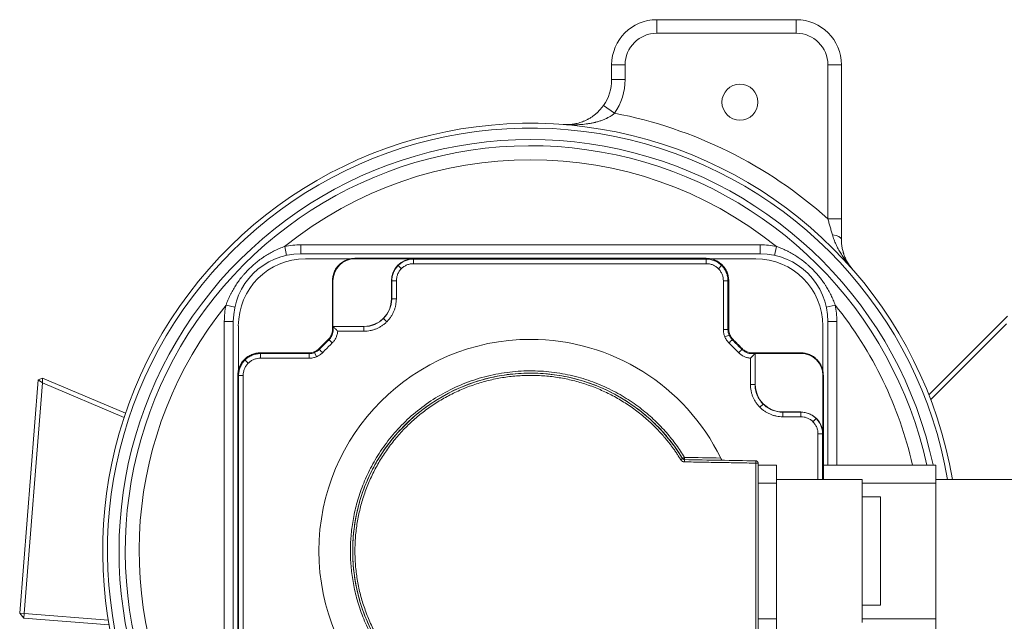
# Model space of a CAD drawing. Header units: millimetres. Extents: x -170 to 6906, y -2212 to 4257.
# Tile 17 of 256: x 573 to 791, y 1731 to 1865. Entities that reach past the tile are written whole.
import ezdxf

# ---------------------------------------------------------------- set-up
doc = ezdxf.new("R2010")
doc.units = ezdxf.units.MM
doc.layers.add('1轮廓实线层', color=7, linetype='Continuous', lineweight=18)

msp = doc.modelspace()

# ---------------------------------------------------------------- linework, layer by layer
at = {"layer": '1轮廓实线层', "color": 0}
for p, q in [((745.08, 1864.96), (714.08, 1864.96)), ((714.08, 1864.96), (714.08, 1861.96)), ((714.08, 1864.96), (745.08, 1864.96)), ((745.08, 1864.96), (745.08, 1861.96)), ((745.08, 1861.96), (714.08, 1861.96)), ((704.08, 1854.96), (704.08, 1851.66)), ((704.08, 1851.66), (704.08, 1854.96)), ((704.08, 1854.96), (707.08, 1854.96)), ((707.08, 1854.96), (707.08, 1851.66)), ((755.08, 1854.96), (752.08, 1854.96)), ((752.08, 1820.75), (752.08, 1854.96)), ((755.08, 1820.75), (755.08, 1854.96)), ((755.08, 1854.96), (755.08, 1820.75)), ((704.08, 1851.66), (707.08, 1851.66)), ((702.27, 1845.91), (704.73, 1844.19)), ((755.08, 1820.75), (752.08, 1820.75)), ((631.9, 1812.62), (631.48, 1814.58)), ((635.08, 1812.96), (635.08, 1814.96)), ((635.08, 1814.96), (737.08, 1814.96)), ((737.08, 1812.96), (737.08, 1814.96)), ((740.27, 1812.62), (740.69, 1814.58)), ((737.08, 1812.96), (635.08, 1812.96)), ((646.31, 1811.85), (636.08, 1811.85)), ((643.55, 1810.5), (643.63, 1810.41)), ((660.08, 1811.84), (647.08, 1811.84)), ((656.63, 1810.41), (656.67, 1810.38)), ((657.39, 1809.66), (656.67, 1810.38)), ((725.08, 1811.79), (660.08, 1811.79)), ((736.08, 1811.85), (725.86, 1811.85)), ((728.5, 1810.38), (727.78, 1809.66)), ((728.5, 1810.38), (728.62, 1810.5)), ((642.21, 1796.84), (642.21, 1806.96)), ((655.21, 1802.96), (655.21, 1806.96)), ((655.26, 1806.96), (655.26, 1802.96)), ((656.28, 1802.96), (656.28, 1806.96)), ((728.89, 1806.96), (728.89, 1796.13)), ((729.91, 1796.13), (729.91, 1806.96)), ((620.42, 1801.14), (618.47, 1801.57)), ((751.74, 1801.14), (753.7, 1801.57)), ((620.08, 1797.96), (618.08, 1797.96)), ((618.08, 1702.89), (618.08, 1797.96)), ((620.08, 1797.96), (620.08, 1695.96)), ((653.41, 1798.63), (653.45, 1798.6)), ((654.17, 1797.88), (653.45, 1798.6)), ((752.08, 1797.96), (754.08, 1797.96)), ((752.08, 1766.01), (752.08, 1797.96)), ((754.08, 1797.96), (754.08, 1766.01)), ((774.52, 1781.66), (791.96, 1799.1)), ((791.72, 1797.44), (774.91, 1780.64)), ((621.2, 1796.96), (621.2, 1786.74)), ((642.02, 1794.91), (641.86, 1794.98)), ((642.26, 1796.79), (642.21, 1796.84)), ((642.21, 1796.84), (649.08, 1796.84)), ((649.08, 1796.79), (642.26, 1796.79)), ((643.26, 1795.77), (649.08, 1795.77)), ((730.15, 1794.91), (729.21, 1794.53)), ((730.15, 1794.91), (730.31, 1794.98)), ((750.97, 1786.74), (750.97, 1796.96)), ((626.08, 1790.79), (636.92, 1790.79)), ((638.07, 1791.19), (638.13, 1791.03)), ((638.52, 1790.09), (638.13, 1791.03)), ((734.1, 1791.19), (734.04, 1791.03)), ((735.91, 1790.79), (735.96, 1790.84)), ((735.91, 1783.96), (735.91, 1790.79)), ((735.96, 1790.84), (735.96, 1783.96)), ((746.08, 1790.84), (735.96, 1790.84)), ((622.67, 1789.38), (622.55, 1789.5)), ((623.39, 1788.66), (622.67, 1789.38)), ((626.08, 1789.77), (636.92, 1789.77)), ((734.89, 1789.79), (734.89, 1783.96)), ((749.62, 1789.5), (749.53, 1789.41)), ((572.65, 1733.13), (576.73, 1784.96)), ((577.68, 1784.29), (573.65, 1733.06)), ((577.71, 1785.36), (576.73, 1784.96)), ((576.73, 1784.96), (577.68, 1784.29)), ((577.71, 1785.36), (577.68, 1784.29)), ((595.82, 1776.59), (577.68, 1784.29)), ((577.71, 1785.36), (596.14, 1777.54)), ((621.26, 1720.96), (621.26, 1785.96)), ((750.96, 1772.96), (750.96, 1785.96)), ((737, 1778.88), (737.72, 1779.6)), ((737.75, 1779.63), (737.72, 1779.6)), ((742.08, 1777.84), (746.08, 1777.84)), ((746.08, 1777.79), (742.08, 1777.79)), ((742.08, 1776.77), (746.08, 1776.77)), ((749.5, 1776.38), (748.78, 1775.66)), ((749.53, 1776.41), (749.5, 1776.38)), ((750.91, 1762.84), (750.91, 1772.96)), ((736.09, 1766.97), (720.25, 1767.25)), ((736.58, 1766.47), (736.58, 1727.45)), ((740.67, 1766.04), (736.58, 1766.04)), ((740.67, 1762.04), (740.67, 1766.04)), ((776.08, 1762.01), (776.08, 1766.01)), ((759.72, 1762.84), (740.67, 1762.84)), ((740.67, 1731.91), (740.67, 1762.04)), ((759.72, 1762.84), (759.72, 1731.09)), ((796.48, 1762.84), (776.08, 1762.84)), ((776.08, 1731.91), (776.08, 1762.01)), ((763.78, 1758.96), (759.72, 1758.96)), ((763.78, 1734.96), (763.78, 1758.96)), ((759.72, 1734.96), (763.78, 1734.96)), ((572.65, 1733.13), (573.57, 1732.06)), ((572.65, 1733.13), (573.65, 1733.06)), ((573.57, 1732.06), (573.65, 1733.06)), ((592.51, 1730.57), (573.57, 1732.06)), ((573.65, 1733.06), (592.34, 1731.59)), ((740.67, 1727.91), (740.67, 1731.91)), ((776.08, 1727.91), (776.08, 1731.91))]:
    msp.add_line(p, q, dxfattribs=at)
msp.add_circle((732.57, 1846.66), 4, dxfattribs=at)
for centre, radius, start, end in [((714.08, 1854.96), 10, 90, 180), ((714.08, 1854.96), 10, 90, 180), ((745.08, 1854.96), 10, 0, 90), ((745.08, 1854.96), 10, 0, 90), ((714.08, 1854.96), 7, 90, 180), ((745.08, 1854.96), 7, 0, 90), ((694.08, 1851.66), 10, 324.9495, 0), ((694.08, 1851.66), 10, 324.9495, 0), ((694.08, 1851.66), 13, 324.9495, 0), ((686.08, 1746.96), 99, 48.1897, 79.146), ((686.08, 1746.96), 95, 9.6217, 209.7302), ((686.08, 1746.96), 95, 9.6217, 209.7302), ((686.08, 1746.96), 93.94, 9.732, 209.7302), ((686.08, 1746.96), 91.38, 12.0665, 208.6347), ((686.08, 1746.96), 90, 12.2203, 209.0205), ((686.08, 1746.96), 86.91, 51.0751, 128.9249), ((635.08, 1797.96), 17, 90, 102.245), ((737.08, 1797.96), 17, 77.755, 90), ((635.08, 1797.96), 15, 90, 180), ((737.08, 1797.96), 15, 0, 90), ((636.08, 1796.96), 14.89, 90, 180), ((647.08, 1806.96), 4.88, 90, 180), ((660.08, 1806.96), 4.88, 90, 180), ((736.08, 1796.96), 14.89, 360, 90), ((686.08, 1746.96), 86.91, 141.0751, 209.9933), ((635.08, 1797.96), 17, 167.755, 180), ((649.08, 1802.96), 6.12, 270, 0), ((649.08, 1802.96), 6.17, 270, 0), ((737.08, 1797.96), 17, 0, 12.245), ((686.08, 1746.96), 86.91, 12.6895, 38.9249), ((686.08, 1746.96), 47, 90, 270), ((686.08, 1746.96), 47, 26.0558, 90), ((746.08, 1785.96), 4.88, 360, 90), ((686.08, 1746.96), 39.5, 31.3071, 328.6929), ((686.08, 1746.96), 39.5, 105.656, 107.3253), ((742.08, 1783.96), 6.12, 180, 270), ((746.08, 1772.96), 4.88, 360, 90), ((720.26, 1767.75), 0.5, 211.3071, 269)]:
    msp.add_arc(centre, radius, start, end, dxfattribs=at)
msp.add_ellipse((752.08, 1816.13), major_axis=(3, 0), ratio=0.372582, start_param=0, end_param=1.229208, dxfattribs=at)
for points, knots in [([(693.32, 1841.69), (693.34, 1841.69), (693.37, 1841.68), (693.42, 1841.68), (693.49, 1841.68), (693.65, 1841.67), (693.79, 1841.66), (694.07, 1841.66), (694.44, 1841.66), (694.82, 1841.68), (695.1, 1841.71), (695.24, 1841.72), (695.39, 1841.74), (695.48, 1841.76), (695.53, 1841.76), (695.77, 1841.8), (695.96, 1841.83), (696.34, 1841.91), (696.53, 1841.96), (696.9, 1842.06), (697.09, 1842.12), (697.47, 1842.25), (697.67, 1842.32), (698.05, 1842.47), (698.24, 1842.56), (698.53, 1842.7), (698.62, 1842.75), (698.77, 1842.82), (698.82, 1842.85), (698.91, 1842.9), (698.96, 1842.93), (699.2, 1843.06), (699.39, 1843.18), (699.77, 1843.43), (699.96, 1843.57), (700.34, 1843.85), (700.53, 1844.01), (700.76, 1844.21), (700.8, 1844.25), (700.9, 1844.34), (700.94, 1844.38), (701.04, 1844.47), (701.08, 1844.51), (701.17, 1844.61), (701.22, 1844.65), (701.44, 1844.88), (701.62, 1845.08), (701.87, 1845.38), (701.95, 1845.48), (702.11, 1845.7), (702.19, 1845.8), (702.27, 1845.91)], [0, 0, 0, 0, 0.007813, 0.007813, 0.015625, 0.03125, 0.0625, 0.0625, 0.125, 0.1875, 0.1875, 0.21875, 0.234375, 0.234375, 0.25, 0.25, 0.3125, 0.3125, 0.375, 0.375, 0.4375, 0.4375, 0.5, 0.5, 0.5625, 0.5625, 0.59375, 0.59375, 0.609375, 0.609375, 0.625, 0.625, 0.6875, 0.6875, 0.75, 0.75, 0.8125, 0.8125, 0.828125, 0.828125, 0.84375, 0.84375, 0.859375, 0.859375, 0.875, 0.875, 0.9375, 0.9375, 0.96875, 0.96875, 1, 1, 1, 1]), ([(704.73, 1844.19), (704.63, 1844.1), (704.52, 1844.02), (704.31, 1843.86), (704.21, 1843.78), (703.99, 1843.63), (703.88, 1843.56), (703.66, 1843.43), (703.55, 1843.36), (703.32, 1843.24), (703.21, 1843.17), (703.03, 1843.09), (702.97, 1843.06), (702.86, 1843), (702.8, 1842.98), (702.51, 1842.84), (702.27, 1842.75), (701.8, 1842.57), (701.56, 1842.49), (701.08, 1842.34), (700.84, 1842.27), (700.54, 1842.19), (700.42, 1842.16), (700.17, 1842.1), (699.99, 1842.06), (699.63, 1841.99), (699.39, 1841.94), (698.9, 1841.86), (698.66, 1841.83), (698.17, 1841.76), (697.93, 1841.74), (697.44, 1841.69), (697.2, 1841.67), (696.72, 1841.64), (696.47, 1841.63), (695.74, 1841.61), (695.26, 1841.6), (694.53, 1841.62), (694.29, 1841.63), (693.93, 1841.65), (693.74, 1841.66), (693.53, 1841.67), (693.44, 1841.68), (693.38, 1841.68), (693.35, 1841.68), (693.32, 1841.69)], [0, 0, 0, 0, 0.03125, 0.03125, 0.0625, 0.0625, 0.09375, 0.09375, 0.125, 0.125, 0.15625, 0.15625, 0.171875, 0.171875, 0.1875, 0.1875, 0.25, 0.25, 0.3125, 0.3125, 0.375, 0.375, 0.390625, 0.40625, 0.4375, 0.4375, 0.5, 0.5, 0.5625, 0.5625, 0.625, 0.625, 0.6875, 0.6875, 0.75, 0.75, 0.875, 0.875, 0.9375, 0.9375, 0.96875, 0.984375, 0.992187, 0.992187, 1, 1, 1, 1]), ([(753.09, 1817.18), (753.01, 1817.47), (752.92, 1817.77), (752.76, 1818.35), (752.67, 1818.65), (752.51, 1819.25), (752.42, 1819.55), (752.25, 1820.15), (752.17, 1820.45), (752.08, 1820.75)], [0, 0, 0, 0, 0.25, 0.25, 0.5, 0.5, 0.75, 0.75, 1, 1, 1, 1]), ([(755.08, 1820.75), (755.08, 1820.36), (755.08, 1819.96), (755.08, 1819.17), (755.08, 1818.78), (755.08, 1818.01), (755.08, 1817.63), (755.08, 1816.87), (755.08, 1816.5), (755.08, 1816.13)], [0, 0, 0, 0, 0.25, 0.25, 0.5, 0.5, 0.75, 0.75, 1, 1, 1, 1]), ([(757.56, 1809.54), (757.54, 1809.56), (757.53, 1809.58), (757.5, 1809.61), (757.45, 1809.66), (757.35, 1809.78), (757.14, 1810.03), (756.97, 1810.24), (756.62, 1810.67), (756.4, 1810.96), (755.96, 1811.55), (755.75, 1811.85), (755.34, 1812.46), (755.14, 1812.77), (754.75, 1813.4), (754.57, 1813.72), (754.21, 1814.38), (754.05, 1814.71), (753.73, 1815.39), (753.58, 1815.74), (753.38, 1816.27), (753.32, 1816.45), (753.2, 1816.81), (753.14, 1817), (753.09, 1817.18)], [0, 0, 0, 0, 0.007813, 0.007813, 0.015625, 0.03125, 0.0625, 0.125, 0.125, 0.25, 0.25, 0.375, 0.375, 0.5, 0.5, 0.625, 0.625, 0.75, 0.75, 0.875, 0.875, 0.9375, 0.9375, 1, 1, 1, 1]), ([(618.47, 1801.57), (618.6, 1801.94), (618.74, 1802.32), (619.05, 1803.05), (619.21, 1803.41), (619.43, 1803.86), (619.47, 1803.95), (619.56, 1804.13), (619.7, 1804.39), (619.84, 1804.65), (620.13, 1805.17), (620.33, 1805.51), (620.76, 1806.18), (621.2, 1806.83), (621.68, 1807.46), (622.05, 1807.92), (622.18, 1808.08), (622.37, 1808.31), (622.43, 1808.38), (622.57, 1808.53), (622.63, 1808.6), (622.96, 1808.97), (623.51, 1809.55), (624.37, 1810.37), (625.27, 1811.13), (625.9, 1811.61), (626.39, 1811.96), (626.55, 1812.07), (626.88, 1812.29), (627.05, 1812.4), (627.55, 1812.72), (627.89, 1812.92), (628.58, 1813.31), (628.93, 1813.49), (629.64, 1813.84), (630, 1814), (630.73, 1814.3), (631.1, 1814.45), (631.48, 1814.58)], [0, 0, 0, 0, 0.0625, 0.0625, 0.125, 0.125, 0.140625, 0.140625, 0.15625, 0.1875, 0.1875, 0.25, 0.25, 0.3125, 0.375, 0.375, 0.40625, 0.40625, 0.421875, 0.421875, 0.4375, 0.4375, 0.5, 0.5625, 0.625, 0.6875, 0.6875, 0.71875, 0.71875, 0.75, 0.75, 0.8125, 0.8125, 0.875, 0.875, 0.9375, 0.9375, 1, 1, 1, 1]), ([(740.69, 1814.58), (741.07, 1814.45), (741.44, 1814.3), (742.17, 1814), (742.53, 1813.83), (742.98, 1813.62), (743.07, 1813.57), (743.25, 1813.48), (743.51, 1813.35), (743.77, 1813.2), (744.29, 1812.91), (744.63, 1812.71), (745.3, 1812.29), (745.95, 1811.85), (746.58, 1811.37), (747.05, 1811), (747.27, 1810.81), (747.5, 1810.61), (747.65, 1810.48), (747.73, 1810.41), (748.1, 1810.08), (748.67, 1809.54), (749.49, 1808.68), (750.25, 1807.77), (750.73, 1807.14), (751.08, 1806.66), (751.19, 1806.5), (751.41, 1806.17), (751.52, 1806), (751.84, 1805.5), (752.04, 1805.16), (752.43, 1804.47), (752.61, 1804.12), (752.96, 1803.41), (753.12, 1803.05), (753.42, 1802.32), (753.57, 1801.95), (753.7, 1801.57)], [0, 0, 0, 0, 0.0625, 0.0625, 0.125, 0.125, 0.140625, 0.140625, 0.15625, 0.1875, 0.1875, 0.25, 0.25, 0.3125, 0.375, 0.375, 0.40625, 0.421875, 0.421875, 0.4375, 0.4375, 0.5, 0.5625, 0.625, 0.6875, 0.6875, 0.71875, 0.71875, 0.75, 0.75, 0.8125, 0.8125, 0.875, 0.875, 0.9375, 0.9375, 1, 1, 1, 1]), ([(755.08, 1816.13), (755.08, 1815.95), (755.09, 1815.78), (755.11, 1815.44), (755.12, 1815.27), (755.15, 1814.94), (755.17, 1814.78), (755.22, 1814.46), (755.25, 1814.3), (755.34, 1813.84), (755.42, 1813.54), (755.52, 1813.21), (755.53, 1813.18), (755.55, 1813.1), (755.59, 1813), (755.67, 1812.75), (755.75, 1812.54), (755.91, 1812.13), (756.03, 1811.87), (756.29, 1811.36), (756.42, 1811.12), (756.72, 1810.64), (756.87, 1810.41), (757.12, 1810.08), (757.21, 1809.97), (757.34, 1809.81), (757.4, 1809.73), (757.48, 1809.63), (757.51, 1809.59), (757.54, 1809.57), (757.55, 1809.56), (757.56, 1809.54)], [0, 0, 0, 0, 0.0625, 0.0625, 0.125, 0.125, 0.1875, 0.1875, 0.25, 0.25, 0.375, 0.375, 0.390625, 0.390625, 0.40625, 0.4375, 0.5, 0.5, 0.625, 0.625, 0.75, 0.75, 0.875, 0.875, 0.9375, 0.9375, 0.96875, 0.984375, 0.992187, 0.992187, 1, 1, 1, 1]), ([(647.08, 1811.96), (646.76, 1811.96), (646.43, 1811.93), (645.79, 1811.8), (645.47, 1811.71), (644.87, 1811.46), (644.58, 1811.3), (644.03, 1810.94), (643.78, 1810.73), (643.32, 1810.27), (643.11, 1810.01), (642.74, 1809.47), (642.59, 1809.18), (642.34, 1808.57), (642.24, 1808.26), (642.12, 1807.62), (642.08, 1807.29), (642.08, 1806.96)], [0, 0, 0, 0, 0.125, 0.125, 0.25, 0.25, 0.375, 0.375, 0.5, 0.5, 0.625, 0.625, 0.75, 0.75, 0.875, 0.875, 1, 1, 1, 1]), ([(655.26, 1806.96), (655.26, 1807.28), (655.29, 1807.59), (655.41, 1808.21), (655.5, 1808.52), (655.75, 1809.1), (655.9, 1809.38), (656.25, 1809.91), (656.45, 1810.15), (656.89, 1810.6), (657.14, 1810.8), (657.67, 1811.15), (657.95, 1811.3), (658.53, 1811.54), (658.83, 1811.63), (659.45, 1811.76), (659.77, 1811.79), (660.08, 1811.79)], [0, 0, 0, 0, 0.125, 0.125, 0.25, 0.25, 0.375, 0.375, 0.5, 0.5, 0.625, 0.625, 0.75, 0.75, 0.875, 0.875, 1, 1, 1, 1]), ([(656.28, 1806.96), (656.28, 1807.21), (656.3, 1807.46), (656.4, 1807.95), (656.47, 1808.19), (656.66, 1808.65), (656.78, 1808.87), (657.06, 1809.29), (657.21, 1809.48), (657.57, 1809.83), (657.76, 1809.99), (658.18, 1810.27), (658.4, 1810.39), (658.86, 1810.58), (659.1, 1810.65), (659.59, 1810.75), (659.83, 1810.77), (660.08, 1810.77)], [0, 0, 0, 0, 0.125, 0.125, 0.25, 0.25, 0.375, 0.375, 0.5, 0.5, 0.625, 0.625, 0.75, 0.75, 0.875, 0.875, 1, 1, 1, 1]), ([(725.08, 1811.96), (725.41, 1811.96), (725.74, 1811.93), (726.38, 1811.8), (726.69, 1811.71), (727.3, 1811.46), (727.59, 1811.3), (728.13, 1810.94), (728.39, 1810.73), (728.85, 1810.27), (729.06, 1810.01), (729.42, 1809.47), (729.58, 1809.18), (729.83, 1808.57), (729.92, 1808.26), (730.05, 1807.62), (730.08, 1807.29), (730.08, 1806.96)], [0, 0, 0, 0, 0.125, 0.125, 0.25, 0.25, 0.375, 0.375, 0.5, 0.5, 0.625, 0.625, 0.75, 0.75, 0.875, 0.875, 1, 1, 1, 1]), ([(725.08, 1811.79), (725.4, 1811.79), (725.72, 1811.76), (726.33, 1811.63), (726.64, 1811.54), (727.22, 1811.3), (727.5, 1811.15), (728.03, 1810.8), (728.27, 1810.6), (728.72, 1810.15), (728.92, 1809.91), (729.27, 1809.38), (729.42, 1809.1), (729.66, 1808.52), (729.75, 1808.21), (729.88, 1807.59), (729.91, 1807.28), (729.91, 1806.96)], [0, 0, 0, 0, 0.125, 0.125, 0.25, 0.25, 0.375, 0.375, 0.5, 0.5, 0.625, 0.625, 0.75, 0.75, 0.875, 0.875, 1, 1, 1, 1]), ([(725.08, 1810.77), (725.33, 1810.77), (725.58, 1810.75), (726.07, 1810.65), (726.31, 1810.58), (726.77, 1810.39), (726.99, 1810.27), (727.41, 1809.99), (727.6, 1809.83), (727.95, 1809.48), (728.11, 1809.29), (728.39, 1808.87), (728.51, 1808.65), (728.7, 1808.19), (728.77, 1807.95), (728.87, 1807.46), (728.89, 1807.21), (728.89, 1806.96)], [0, 0, 0, 0, 0.125, 0.125, 0.25, 0.25, 0.375, 0.375, 0.5, 0.5, 0.625, 0.625, 0.75, 0.75, 0.875, 0.875, 1, 1, 1, 1]), ([(641.2, 1794.01), (641.34, 1794.15), (641.47, 1794.3), (641.69, 1794.63), (641.78, 1794.8), (641.93, 1795.16), (641.99, 1795.35), (642.06, 1795.74), (642.08, 1795.93), (642.08, 1796.13)], [0, 0, 0, 0, 0.25, 0.25, 0.5, 0.5, 0.75, 0.75, 1, 1, 1, 1]), ([(641.33, 1793.88), (641.48, 1794.03), (641.61, 1794.19), (641.84, 1794.54), (641.94, 1794.72), (642.1, 1795.11), (642.16, 1795.31), (642.24, 1795.71), (642.26, 1795.92), (642.26, 1796.13)], [0, 0, 0, 0, 0.25, 0.25, 0.5, 0.5, 0.75, 0.75, 1, 1, 1, 1]), ([(642.05, 1793.17), (642.22, 1793.34), (642.38, 1793.53), (642.66, 1793.93), (642.78, 1794.14), (642.99, 1794.58), (643.07, 1794.81), (643.2, 1795.29), (643.24, 1795.53), (643.26, 1795.77)], [0, 0, 0, 0, 0.25, 0.25, 0.5, 0.5, 0.75, 0.75, 1, 1, 1, 1]), ([(643.26, 1795.77), (643.25, 1795.78), (643.23, 1795.81), (643.19, 1795.85), (643.16, 1795.88), (643.12, 1795.92), (643.09, 1795.95), (643.05, 1795.99), (643.02, 1796.03), (642.99, 1796.06), (642.95, 1796.1), (642.91, 1796.14), (642.85, 1796.2), (642.78, 1796.26), (642.72, 1796.32), (642.65, 1796.39), (642.59, 1796.45), (642.52, 1796.51), (642.45, 1796.56), (642.39, 1796.62), (642.32, 1796.68), (642.28, 1796.71), (642.26, 1796.73)], [0, 0, 0, 0, 0.037351, 0.074458, 0.111319, 0.147935, 0.184305, 0.22043, 0.256309, 0.291943, 0.327331, 0.362473, 0.430458, 0.497498, 0.563594, 0.628746, 0.692958, 0.75623, 0.818567, 0.879971, 0.940447, 1, 1, 1, 1]), ([(728.89, 1796.13), (728.89, 1795.86), (728.92, 1795.58), (729.03, 1795.04), (729.11, 1794.78), (729.32, 1794.27), (729.45, 1794.03), (729.75, 1793.57), (729.93, 1793.36), (730.12, 1793.17)], [0, 0, 0, 0, 0.25, 0.25, 0.5, 0.5, 0.75, 0.75, 1, 1, 1, 1]), ([(729.91, 1796.13), (729.91, 1795.92), (729.93, 1795.71), (730.01, 1795.31), (730.07, 1795.11), (730.23, 1794.72), (730.33, 1794.54), (730.56, 1794.19), (730.69, 1794.03), (730.84, 1793.88)], [0, 0, 0, 0, 0.25, 0.25, 0.5, 0.5, 0.75, 0.75, 1, 1, 1, 1]), ([(730.08, 1796.13), (730.08, 1795.93), (730.1, 1795.74), (730.18, 1795.35), (730.24, 1795.16), (730.39, 1794.8), (730.48, 1794.63), (730.7, 1794.3), (730.82, 1794.15), (730.96, 1794.01)], [0, 0, 0, 0, 0.25, 0.25, 0.5, 0.5, 0.75, 0.75, 1, 1, 1, 1]), ([(626.08, 1790.96), (625.76, 1790.96), (625.43, 1790.93), (624.79, 1790.8), (624.47, 1790.71), (623.87, 1790.46), (623.58, 1790.3), (623.03, 1789.94), (622.78, 1789.73), (622.32, 1789.27), (622.11, 1789.01), (621.74, 1788.47), (621.59, 1788.18), (621.34, 1787.57), (621.24, 1787.26), (621.12, 1786.62), (621.08, 1786.29), (621.08, 1785.96)], [0, 0, 0, 0, 0.125, 0.125, 0.25, 0.25, 0.375, 0.375, 0.5, 0.5, 0.625, 0.625, 0.75, 0.75, 0.875, 0.875, 1, 1, 1, 1]), ([(626.08, 1790.79), (625.77, 1790.79), (625.45, 1790.76), (624.83, 1790.63), (624.53, 1790.54), (623.95, 1790.3), (623.67, 1790.15), (623.14, 1789.8), (622.89, 1789.6), (622.45, 1789.15), (622.25, 1788.91), (621.9, 1788.38), (621.75, 1788.1), (621.5, 1787.52), (621.41, 1787.21), (621.29, 1786.59), (621.26, 1786.28), (621.26, 1785.96)], [0, 0, 0, 0, 0.125, 0.125, 0.25, 0.25, 0.375, 0.375, 0.5, 0.5, 0.625, 0.625, 0.75, 0.75, 0.875, 0.875, 1, 1, 1, 1]), ([(639.04, 1791.84), (638.9, 1791.7), (638.75, 1791.58), (638.42, 1791.36), (638.25, 1791.27), (637.88, 1791.12), (637.69, 1791.06), (637.31, 1790.98), (637.11, 1790.96), (636.92, 1790.96)], [0, 0, 0, 0, 0.25, 0.25, 0.5, 0.5, 0.75, 0.75, 1, 1, 1, 1]), ([(639.16, 1791.72), (639.01, 1791.57), (638.85, 1791.44), (638.51, 1791.21), (638.32, 1791.11), (637.94, 1790.95), (637.74, 1790.89), (637.33, 1790.81), (637.12, 1790.79), (636.92, 1790.79)], [0, 0, 0, 0, 0.25, 0.25, 0.5, 0.5, 0.75, 0.75, 1, 1, 1, 1]), ([(636.92, 1789.77), (637.19, 1789.77), (637.47, 1789.8), (638, 1789.91), (638.27, 1789.99), (638.77, 1790.2), (639.02, 1790.33), (639.47, 1790.63), (639.69, 1790.8), (639.88, 1791)], [0, 0, 0, 0, 0.25, 0.25, 0.5, 0.5, 0.75, 0.75, 1, 1, 1, 1]), ([(732.29, 1791), (732.46, 1790.83), (732.65, 1790.67), (733.05, 1790.39), (733.26, 1790.27), (733.7, 1790.06), (733.93, 1789.98), (734.41, 1789.85), (734.65, 1789.81), (734.89, 1789.79)], [0, 0, 0, 0, 0.25, 0.25, 0.5, 0.5, 0.75, 0.75, 1, 1, 1, 1]), ([(733.01, 1791.72), (733.15, 1791.57), (733.31, 1791.44), (733.66, 1791.21), (733.84, 1791.11), (734.23, 1790.95), (734.43, 1790.89), (734.83, 1790.81), (735.04, 1790.79), (735.25, 1790.79)], [0, 0, 0, 0, 0.25, 0.25, 0.5, 0.5, 0.75, 0.75, 1, 1, 1, 1]), ([(733.13, 1791.84), (733.27, 1791.7), (733.42, 1791.58), (733.75, 1791.36), (733.92, 1791.27), (734.28, 1791.12), (734.47, 1791.06), (734.86, 1790.98), (735.05, 1790.96), (735.25, 1790.96)], [0, 0, 0, 0, 0.25, 0.25, 0.5, 0.5, 0.75, 0.75, 1, 1, 1, 1]), ([(734.89, 1789.79), (734.9, 1789.8), (734.93, 1789.82), (734.97, 1789.86), (735, 1789.89), (735.04, 1789.92), (735.08, 1789.96), (735.11, 1789.99), (735.15, 1790.03), (735.18, 1790.06), (735.22, 1790.1), (735.26, 1790.14), (735.32, 1790.2), (735.38, 1790.26), (735.44, 1790.33), (735.51, 1790.39), (735.57, 1790.46), (735.63, 1790.53), (735.68, 1790.59), (735.74, 1790.66), (735.8, 1790.72), (735.83, 1790.77), (735.85, 1790.79)], [0, 0, 0, 0, 0.037351, 0.074458, 0.111319, 0.147935, 0.184305, 0.22043, 0.256309, 0.291943, 0.327331, 0.362473, 0.430458, 0.497498, 0.563594, 0.628746, 0.692958, 0.75623, 0.818567, 0.879971, 0.940447, 1, 1, 1, 1]), ([(751.08, 1785.96), (751.08, 1786.29), (751.05, 1786.62), (750.92, 1787.26), (750.83, 1787.57), (750.58, 1788.18), (750.42, 1788.47), (750.06, 1789.01), (749.85, 1789.27), (749.39, 1789.73), (749.13, 1789.94), (748.59, 1790.3), (748.3, 1790.46), (747.69, 1790.71), (747.38, 1790.8), (746.74, 1790.93), (746.41, 1790.96), (746.08, 1790.96)], [0, 0, 0, 0, 0.125, 0.125, 0.25, 0.25, 0.375, 0.375, 0.5, 0.5, 0.625, 0.625, 0.75, 0.75, 0.875, 0.875, 1, 1, 1, 1]), ([(622.28, 1785.96), (622.28, 1786.21), (622.3, 1786.46), (622.4, 1786.95), (622.47, 1787.19), (622.66, 1787.65), (622.78, 1787.87), (623.06, 1788.29), (623.21, 1788.48), (623.57, 1788.83), (623.76, 1788.99), (624.18, 1789.27), (624.4, 1789.39), (624.86, 1789.58), (625.1, 1789.65), (625.59, 1789.75), (625.83, 1789.77), (626.08, 1789.77)], [0, 0, 0, 0, 0.125, 0.125, 0.25, 0.25, 0.375, 0.375, 0.5, 0.5, 0.625, 0.625, 0.75, 0.75, 0.875, 0.875, 1, 1, 1, 1]), ([(735.91, 1783.96), (735.91, 1783.56), (735.95, 1783.15), (736.11, 1782.36), (736.22, 1781.97), (736.53, 1781.23), (736.73, 1780.87), (737.17, 1780.2), (737.43, 1779.88), (738, 1779.31), (738.32, 1779.05), (738.99, 1778.6), (739.35, 1778.41), (740.09, 1778.1), (740.48, 1777.99), (741.28, 1777.83), (741.68, 1777.79), (742.08, 1777.79)], [0, 0, 0, 0, 0.125, 0.125, 0.25, 0.25, 0.375, 0.375, 0.5, 0.5, 0.625, 0.625, 0.75, 0.75, 0.875, 0.875, 1, 1, 1, 1]), ([(746.08, 1777.79), (746.4, 1777.79), (746.72, 1777.76), (747.33, 1777.63), (747.64, 1777.54), (748.22, 1777.3), (748.5, 1777.15), (749.03, 1776.8), (749.27, 1776.6), (749.72, 1776.15), (749.92, 1775.91), (750.27, 1775.38), (750.42, 1775.1), (750.66, 1774.52), (750.75, 1774.21), (750.88, 1773.59), (750.91, 1773.28), (750.91, 1772.96)], [0, 0, 0, 0, 0.125, 0.125, 0.25, 0.25, 0.375, 0.375, 0.5, 0.5, 0.625, 0.625, 0.75, 0.75, 0.875, 0.875, 1, 1, 1, 1]), ([(746.08, 1776.77), (746.33, 1776.77), (746.58, 1776.75), (747.07, 1776.65), (747.31, 1776.58), (747.77, 1776.39), (747.99, 1776.27), (748.41, 1775.99), (748.6, 1775.83), (748.95, 1775.48), (749.11, 1775.29), (749.39, 1774.87), (749.51, 1774.65), (749.7, 1774.19), (749.77, 1773.95), (749.87, 1773.46), (749.89, 1773.21), (749.89, 1772.96)], [0, 0, 0, 0, 0.125, 0.125, 0.25, 0.25, 0.375, 0.375, 0.5, 0.5, 0.625, 0.625, 0.75, 0.75, 0.875, 0.875, 1, 1, 1, 1]), ([(720.26, 1767.75), (720.25, 1767.74), (720.24, 1767.74), (720.22, 1767.72), (720.2, 1767.71), (720.19, 1767.7), (720.17, 1767.69), (720.15, 1767.68), (720.14, 1767.68), (720.13, 1767.67), (720.11, 1767.66), (720.09, 1767.65), (720.06, 1767.63), (720.02, 1767.6), (719.99, 1767.58), (719.96, 1767.57), (719.95, 1767.56), (719.94, 1767.56), (719.94, 1767.55), (719.93, 1767.55), (719.92, 1767.54), (719.92, 1767.54), (719.91, 1767.54), (719.91, 1767.53), (719.9, 1767.53), (719.89, 1767.53), (719.89, 1767.52), (719.88, 1767.52), (719.88, 1767.52), (719.88, 1767.51), (719.87, 1767.51), (719.87, 1767.51), (719.86, 1767.51), (719.86, 1767.51), (719.86, 1767.5), (719.85, 1767.5), (719.85, 1767.5), (719.85, 1767.5), (719.85, 1767.5), (719.84, 1767.5), (719.84, 1767.49), (719.84, 1767.49), (719.84, 1767.49), (719.84, 1767.49), (719.84, 1767.49), (719.83, 1767.49), (719.83, 1767.49), (719.83, 1767.49), (719.83, 1767.49), (719.83, 1767.49), (719.83, 1767.49), (719.83, 1767.49)], [0, 0, 0, 0, 0.029868, 0.058458, 0.08576, 0.111766, 0.136469, 0.159866, 0.181957, 0.202743, 0.222224, 0.240406, 0.311018, 0.377927, 0.44116, 0.500791, 0.516456, 0.532015, 0.547469, 0.562819, 0.578068, 0.593218, 0.608271, 0.623228, 0.638093, 0.652868, 0.667555, 0.682158, 0.696677, 0.711118, 0.725482, 0.739772, 0.753992, 0.768144, 0.782232, 0.796259, 0.810228, 0.824143, 0.838006, 0.851823, 0.865595, 0.879327, 0.893023, 0.906685, 0.920317, 0.933924, 0.947509, 0.961075, 0.974627, 0.988168, 1, 1, 1, 1]), ([(720.25, 1767.25), (720.25, 1767.25), (720.25, 1767.24), (720.25, 1767.23), (720.25, 1767.22), (720.25, 1767.2), (720.25, 1767.18), (720.25, 1767.15), (720.25, 1767.12), (720.25, 1767.08), (720.25, 1767.05), (720.25, 1767), (720.25, 1766.97), (720.24, 1766.91), (720.24, 1766.88), (720.24, 1766.81), (720.24, 1766.78), (720.24, 1766.75)], [0, 0, 0, 0, 0.120154, 0.120154, 0.245846, 0.245846, 0.371538, 0.371538, 0.497231, 0.497231, 0.622923, 0.622923, 0.748615, 0.748615, 0.874308, 0.874308, 1, 1, 1, 1]), ([(720.25, 1767.25), (720.25, 1767.25), (720.25, 1767.25), (720.25, 1767.25), (720.25, 1767.25), (720.25, 1767.26), (720.25, 1767.26), (720.25, 1767.26), (720.25, 1767.27), (720.25, 1767.28), (720.25, 1767.29), (720.25, 1767.3), (720.25, 1767.31), (720.25, 1767.32), (720.25, 1767.33), (720.25, 1767.35), (720.25, 1767.36), (720.25, 1767.38), (720.25, 1767.4), (720.25, 1767.43), (720.25, 1767.47), (720.26, 1767.51), (720.26, 1767.55), (720.26, 1767.57), (720.26, 1767.57), (720.26, 1767.58), (720.26, 1767.58), (720.26, 1767.59), (720.26, 1767.6), (720.26, 1767.6), (720.26, 1767.61), (720.26, 1767.62), (720.26, 1767.62), (720.26, 1767.63), (720.26, 1767.64), (720.26, 1767.65), (720.26, 1767.66), (720.26, 1767.66), (720.26, 1767.67), (720.26, 1767.68), (720.26, 1767.69), (720.26, 1767.7), (720.26, 1767.71), (720.26, 1767.73), (720.26, 1767.74), (720.26, 1767.74), (720.26, 1767.75)], [0, 0, 0, 0, 0.027388, 0.054876, 0.082497, 0.110282, 0.138262, 0.16647, 0.194935, 0.223689, 0.252759, 0.282177, 0.311968, 0.342162, 0.372784, 0.40386, 0.435412, 0.467464, 0.500037, 0.558324, 0.620997, 0.688188, 0.759984, 0.766044, 0.772497, 0.779342, 0.786582, 0.794217, 0.802248, 0.810676, 0.819501, 0.828725, 0.838349, 0.848372, 0.858797, 0.869623, 0.88085, 0.89248, 0.904512, 0.916947, 0.929785, 0.943025, 0.956667, 0.970711, 0.985156, 1, 1, 1, 1]), ([(728.55, 1767.1), (728.55, 1767.1), (728.55, 1767.1), (728.55, 1767.1), (728.55, 1767.1), (728.55, 1767.1), (728.55, 1767.11), (728.55, 1767.11), (728.55, 1767.11), (728.55, 1767.11), (728.55, 1767.11), (728.54, 1767.11), (728.54, 1767.12), (728.54, 1767.12), (728.54, 1767.12), (728.54, 1767.13), (728.54, 1767.13), (728.54, 1767.13), (728.53, 1767.14), (728.53, 1767.14), (728.53, 1767.14), (728.53, 1767.15), (728.53, 1767.15), (728.52, 1767.16), (728.52, 1767.16), (728.52, 1767.17), (728.52, 1767.18), (728.51, 1767.18), (728.51, 1767.19), (728.51, 1767.19), (728.5, 1767.2), (728.5, 1767.21), (728.5, 1767.21), (728.49, 1767.22), (728.49, 1767.23), (728.49, 1767.24), (728.48, 1767.25), (728.48, 1767.25), (728.47, 1767.26), (728.47, 1767.28), (728.46, 1767.29), (728.46, 1767.3), (728.45, 1767.31), (728.44, 1767.32), (728.44, 1767.34), (728.43, 1767.35), (728.42, 1767.37), (728.41, 1767.38), (728.41, 1767.4), (728.4, 1767.42), (728.39, 1767.44), (728.38, 1767.46), (728.37, 1767.48), (728.36, 1767.5), (728.35, 1767.52), (728.34, 1767.54), (728.33, 1767.56), (728.32, 1767.58), (728.31, 1767.6), (728.31, 1767.61)], [0, 0, 0, 0, 0.01131, 0.023903, 0.036539, 0.049218, 0.061942, 0.074712, 0.08753, 0.100398, 0.113316, 0.126286, 0.13931, 0.152389, 0.165523, 0.178715, 0.191966, 0.205278, 0.21865, 0.232085, 0.245584, 0.259148, 0.272778, 0.286476, 0.300242, 0.314078, 0.327985, 0.341963, 0.356015, 0.370141, 0.384343, 0.39862, 0.412975, 0.427408, 0.441921, 0.456514, 0.471188, 0.488097, 0.505676, 0.523928, 0.542853, 0.562454, 0.582732, 0.603688, 0.625323, 0.647639, 0.670636, 0.694315, 0.718677, 0.743723, 0.769453, 0.795869, 0.82297, 0.850757, 0.87923, 0.908391, 0.938239, 0.968776, 1, 1, 1, 1]), ([(736.08, 1766.47), (736.09, 1766.47), (736.11, 1766.47), (736.13, 1766.47), (736.15, 1766.47), (736.17, 1766.47), (736.19, 1766.47), (736.22, 1766.47), (736.24, 1766.47), (736.26, 1766.47), (736.28, 1766.47), (736.3, 1766.47), (736.33, 1766.47), (736.35, 1766.47), (736.37, 1766.47), (736.39, 1766.47), (736.42, 1766.47), (736.44, 1766.47), (736.46, 1766.47), (736.48, 1766.47), (736.5, 1766.47), (736.52, 1766.47), (736.53, 1766.47), (736.54, 1766.47), (736.55, 1766.47), (736.55, 1766.47), (736.55, 1766.47), (736.55, 1766.47), (736.56, 1766.47), (736.56, 1766.47), (736.56, 1766.47), (736.56, 1766.47), (736.56, 1766.47), (736.56, 1766.47), (736.57, 1766.47), (736.57, 1766.47), (736.57, 1766.47), (736.57, 1766.47), (736.57, 1766.47), (736.57, 1766.47), (736.58, 1766.47), (736.58, 1766.47), (736.58, 1766.47), (736.58, 1766.47), (736.58, 1766.47), (736.58, 1766.47), (736.58, 1766.47), (736.58, 1766.47), (736.58, 1766.47), (736.58, 1766.47), (736.58, 1766.47)], [0, 0, 0, 0, 0.028045, 0.056062, 0.084155, 0.112429, 0.140984, 0.169923, 0.199343, 0.229341, 0.260011, 0.291443, 0.323726, 0.356945, 0.39118, 0.426507, 0.463001, 0.500726, 0.537722, 0.577167, 0.619155, 0.663768, 0.711068, 0.761099, 0.765444, 0.770171, 0.77528, 0.780773, 0.78665, 0.792915, 0.799568, 0.80661, 0.814044, 0.82187, 0.830091, 0.838707, 0.84772, 0.857132, 0.866944, 0.877156, 0.887771, 0.898788, 0.910208, 0.922032, 0.93426, 0.946893, 0.959929, 0.973367, 0.987208, 1, 1, 1, 1]), ([(736.09, 1766.97), (736.12, 1766.97), (736.16, 1766.97), (736.22, 1766.95), (736.25, 1766.94), (736.31, 1766.92), (736.34, 1766.9), (736.39, 1766.87), (736.42, 1766.85), (736.46, 1766.8), (736.48, 1766.77), (736.52, 1766.72), (736.53, 1766.69), (736.56, 1766.63), (736.57, 1766.6), (736.58, 1766.54), (736.58, 1766.5), (736.58, 1766.47)], [0, 0, 0, 0, 0.125, 0.125, 0.25, 0.25, 0.375, 0.375, 0.5, 0.5, 0.625, 0.625, 0.75, 0.75, 0.875, 0.875, 1, 1, 1, 1])]:
    msp.add_open_spline(points, degree=3, knots=knots, dxfattribs=at)
for points, degree in [([(725.08, 1811.96), (647.08, 1811.96)], 1), ([(647.08, 1811.84), (647.08, 1811.88), (647.08, 1811.92), (647.08, 1811.96)], 3), ([(660.08, 1811.79), (660.08, 1811.81), (660.08, 1811.82), (660.08, 1811.84)], 3), ([(660.08, 1810.77), (660.08, 1811.11), (660.08, 1811.45), (660.08, 1811.79)], 3), ([(660.08, 1810.77), (725.08, 1810.77)], 1), ([(725.08, 1811.79), (725.08, 1811.96)], 1), ([(725.08, 1810.77), (725.08, 1811.79)], 1), ([(642.21, 1806.96), (642.08, 1806.96)], 1), ([(642.08, 1796.13), (642.08, 1806.96)], 1), ([(655.26, 1806.96), (655.21, 1806.96)], 1), ([(656.28, 1806.96), (655.26, 1806.96)], 1), ([(728.89, 1806.96), (729.23, 1806.96), (729.57, 1806.96), (729.91, 1806.96)], 3), ([(729.91, 1806.96), (729.97, 1806.96), (730.03, 1806.96), (730.08, 1806.96)], 3), ([(730.08, 1796.13), (730.08, 1806.96)], 1), ([(649.08, 1795.77), (649.32, 1795.77), (649.79, 1795.79), (650.49, 1795.9), (651.17, 1796.07), (651.84, 1796.31), (652.48, 1796.61), (653.09, 1796.97), (653.65, 1797.39), (654.18, 1797.87), (654.65, 1798.39), (655.07, 1798.96), (655.44, 1799.57), (655.74, 1800.21), (655.98, 1800.87), (656.15, 1801.56), (656.25, 1802.26), (656.28, 1802.73), (656.28, 1802.96)], 3), ([(655.26, 1802.96), (655.24, 1802.96), (655.22, 1802.96), (655.21, 1802.96)], 3), ([(656.28, 1802.96), (655.94, 1802.96), (655.6, 1802.96), (655.26, 1802.96)], 3), ([(642.08, 1796.13), (642.26, 1796.13)], 1), ([(642.26, 1796.73), (642.26, 1796.79)], 1), ([(642.26, 1796.13), (642.26, 1796.43), (642.26, 1796.73)], 2), ([(649.08, 1796.79), (649.08, 1796.84)], 1), ([(649.08, 1795.77), (649.08, 1796.79)], 1), ([(728.89, 1796.13), (729.91, 1796.13)], 1), ([(729.91, 1796.13), (730.08, 1796.13)], 1), ([(639.04, 1791.84), (641.2, 1794.01)], 1), ([(639.16, 1791.72), (641.33, 1793.88)], 1), ([(639.88, 1791), (642.05, 1793.17)], 1), ([(641.2, 1794.01), (641.25, 1793.97), (641.29, 1793.93), (641.33, 1793.88)], 3), ([(641.33, 1793.88), (641.57, 1793.64), (641.81, 1793.41), (642.05, 1793.17)], 3), ([(730.12, 1793.17), (730.36, 1793.41), (730.6, 1793.64), (730.84, 1793.88)], 3), ([(730.12, 1793.17), (732.29, 1791)], 1), ([(730.84, 1793.88), (730.88, 1793.93), (730.92, 1793.97), (730.96, 1794.01)], 3), ([(733.01, 1791.72), (730.84, 1793.88)], 1), ([(733.13, 1791.84), (730.96, 1794.01)], 1), ([(626.08, 1790.96), (636.92, 1790.96)], 1), ([(626.08, 1790.79), (626.08, 1790.85), (626.08, 1790.9), (626.08, 1790.96)], 3), ([(626.08, 1789.77), (626.08, 1789.94), (626.08, 1790.28), (626.08, 1790.62), (626.08, 1790.79)], 3), ([(636.92, 1790.79), (636.92, 1790.96)], 1), ([(636.92, 1789.77), (636.92, 1790.79)], 1), ([(639.16, 1791.72), (639.12, 1791.76), (639.08, 1791.8), (639.04, 1791.84)], 3), ([(639.88, 1791), (639.64, 1791.24), (639.4, 1791.48), (639.16, 1791.72)], 3), ([(732.29, 1791), (733.01, 1791.72)], 1), ([(733.01, 1791.72), (733.13, 1791.84)], 1), ([(746.08, 1790.96), (735.25, 1790.96)], 1), ([(735.25, 1790.96), (735.25, 1790.79)], 1), ([(735.25, 1790.79), (735.55, 1790.79), (735.85, 1790.79)], 2), ([(735.85, 1790.79), (735.91, 1790.79)], 1), ([(746.08, 1790.84), (746.08, 1790.96)], 1), ([(621.08, 1707.96), (621.08, 1785.96)], 1), ([(621.26, 1785.96), (621.08, 1785.96)], 1), ([(622.28, 1785.96), (621.26, 1785.96)], 1), ([(622.28, 1720.96), (622.28, 1785.96)], 1), ([(719.41, 1767.23), (716.09, 1772.68), (706.33, 1780.9), (694.45, 1785.59), (681.71, 1786.24), (669.42, 1782.79), (658.86, 1775.61), (651.15, 1765.44), (647.08, 1753.35), (647.08, 1740.58), (651.15, 1728.48), (658.86, 1718.31), (669.41, 1711.13), (681.71, 1707.69), (694.45, 1708.34), (706.33, 1713.02), (716.09, 1721.24), (719.41, 1726.7)], 2), ([(734.89, 1783.96), (735.91, 1783.96)], 1), ([(734.89, 1783.96), (734.89, 1783.73), (734.91, 1783.26), (735.02, 1782.56), (735.19, 1781.87), (735.43, 1781.21), (735.73, 1780.57), (736.09, 1779.96), (736.52, 1779.39), (736.99, 1778.87), (737.51, 1778.39), (738.08, 1777.97), (738.69, 1777.61), (739.33, 1777.31), (739.99, 1777.07), (740.68, 1776.9), (741.38, 1776.79), (741.85, 1776.77), (742.08, 1776.77)], 3), ([(735.91, 1783.96), (735.96, 1783.96)], 1), ([(751.08, 1785.96), (750.96, 1785.96)], 1), ([(751.08, 1762.84), (751.08, 1785.96)], 1), ([(742.08, 1777.79), (742.08, 1777.81), (742.08, 1777.82), (742.08, 1777.84)], 3), ([(742.08, 1776.77), (742.08, 1776.94), (742.08, 1777.28), (742.08, 1777.62), (742.08, 1777.79)], 3), ([(746.08, 1777.79), (746.08, 1777.84)], 1), ([(746.08, 1776.77), (746.08, 1777.79)], 1), ([(749.89, 1772.96), (750.23, 1772.96), (750.57, 1772.96), (750.91, 1772.96)], 3), ([(749.89, 1772.96), (749.89, 1762.84)], 1), ([(750.91, 1772.96), (750.93, 1772.96), (750.94, 1772.96), (750.96, 1772.96)], 3), ([(720.24, 1766.75), (719.99, 1766.75), (719.54, 1767.01), (719.41, 1767.23)], 2), ([(736.08, 1766.47), (720.24, 1766.75)], 1), ([(736.09, 1766.97), (733.45, 1767.02), (728.17, 1767.11), (722.89, 1767.2), (720.25, 1767.25)], 3), ([(728.31, 1767.61), (725.62, 1767.65), (722.94, 1767.7), (720.26, 1767.75)], 3), ([(736.08, 1766.47), (736.08, 1753.47), (736.08, 1740.46), (736.08, 1727.45)], 3), ([(736.58, 1766.47), (736.58, 1727.45)], 1), ([(740.67, 1766.04), (739.31, 1766.04), (737.95, 1766.04), (736.58, 1766.04)], 3), ([(776.08, 1766.01), (767.75, 1766.01), (759.42, 1766.01), (751.08, 1766.01)], 3), ([(740.67, 1762.04), (736.58, 1762.04)], 1), ([(776.08, 1762.01), (759.72, 1762.01)], 1), ([(740.67, 1731.91), (739.31, 1731.91), (737.95, 1731.91), (736.58, 1731.91)], 3), ([(776.08, 1731.91), (770.63, 1731.91), (765.18, 1731.91), (759.72, 1731.91)], 3)]:
    msp.add_open_spline(points, degree=degree, dxfattribs=at)
for points, weights in [([(720.26, 1767.75), (694.26, 1810.5), (646.08, 1797), (646.08, 1746.96), (646.08, 1696.93), (694.26, 1683.43), (720.26, 1726.18)], [1, 0.513213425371, 0.513213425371, 1, 0.513213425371, 0.513213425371, 1]), ([(719.83, 1767.49), (694.16, 1809.7), (646.58, 1796.37), (646.58, 1746.96), (646.58, 1697.56), (694.16, 1684.22), (719.83, 1726.44)], [1, 0.513213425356, 0.513213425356, 1, 0.513213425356, 0.513213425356, 1])]:
    msp.add_rational_spline(points, weights, degree=3, knots=[0, 0, 0, 0, 0.5, 0.5, 0.5, 1, 1, 1, 1], dxfattribs=at)
for points, weights in [([(719.83, 1767.49), (719.83, 1767.49), (719.66, 1767.38), (719.41, 1767.23)], [0.986779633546, 0.794089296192, 0.794087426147, 0.986774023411]), ([(720.25, 1767.25), (720.08, 1767.25), (719.92, 1767.34), (719.83, 1767.49)], [1, 0.917277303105, 0.917277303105, 1]), ([(736.09, 1766.97), (736.09, 1766.97), (736.09, 1766.75), (736.08, 1766.47)], [0.652530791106, 0.551282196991, 0.589860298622, 0.768265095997])]:
    msp.add_rational_spline(points, weights, degree=3, dxfattribs=at)

doc.saveas('drawing.dxf')
